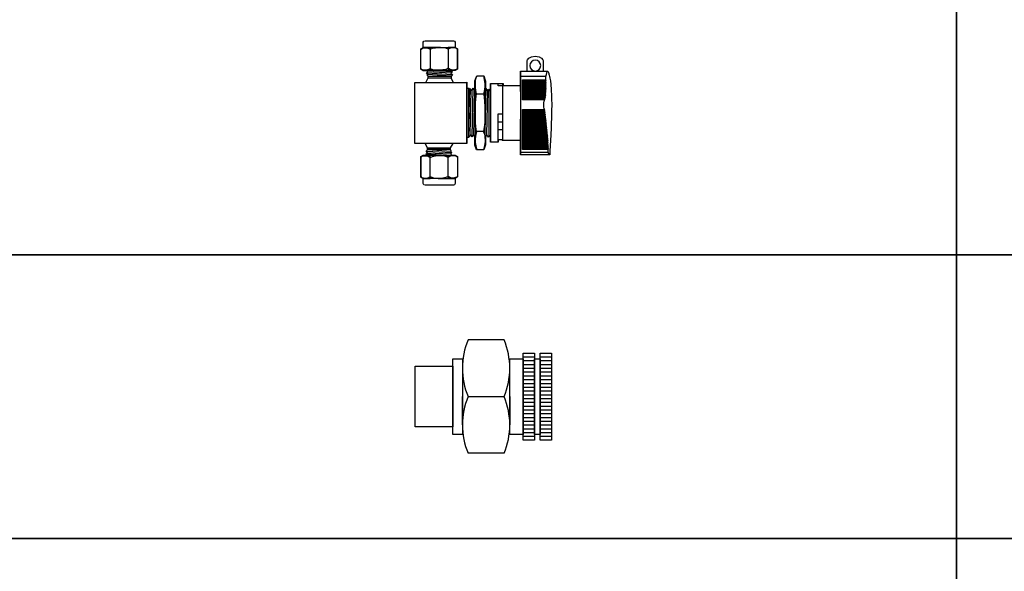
# Model space of a CAD drawing. Header units: millimetres. Extents: x -116878 to 389011, y -1241 to 103546.
# Tile 81 of 104: x 89291 to 89811, y 24055 to 24347. Entities that reach past the tile are written whole.
import ezdxf

# ---------------------------------------------------------------- set-up
doc = ezdxf.new("R2010")
doc.units = ezdxf.units.MM
doc.header["$MEASUREMENT"] = 0
for name, color, linetype in [('HVAC DETAIL LINE', 7, 'Continuous'), ('HVAC DETAIL TEXT', 7, 'Continuous'), ('MEPTEK-MEPF_General Text', 7, 'Continuous')]:
    doc.layers.add(name, color=color, linetype=linetype)
doc.styles.add('ARIAL', font='ARIALN.TTF')

# ---------------------------------------------------------------- blocks, each defined once
blk = doc.blocks.new('DIELECTRIC_UNION_32MM')
at = {"layer": 'HVAC DETAIL LINE'}
for p, q in [((57, 21), (63, 21)), ((66, 21), (72, 21)), ((57, 19), (63, 19)), ((57, 17), (63, 17)), ((66, 19), (72, 19)), ((66, 17), (72, 17)), ((57, 15), (63, 15)), ((57, 13), (63, 13)), ((57, 11), (63, 11)), ((66, 15), (72, 15)), ((66, 13), (72, 13)), ((66, 11), (72, 11)), ((57, 9), (63, 9)), ((57, 7), (63, 7)), ((66, 9), (72, 9)), ((66, 7), (72, 7)), ((57, 5), (63, 5)), ((57, 3), (63, 3)), ((57, 1), (63, 1)), ((66, 5), (72, 5)), ((66, 3), (72, 3)), ((66, 1), (72, 1)), ((57, -1), (63, -1)), ((57, -3), (63, -3)), ((57, -5), (63, -5)), ((66, -1), (72, -1)), ((66, -3), (72, -3)), ((66, -5), (72, -5)), ((57, -7), (63, -7)), ((57, -9), (63, -9)), ((66, -7), (72, -7)), ((66, -9), (72, -9)), ((57, -11), (63, -11)), ((57, -13), (63, -13)), ((57, -15), (63, -15)), ((66, -11), (72, -11)), ((66, -13), (72, -13)), ((66, -15), (72, -15)), ((57, -17), (63, -17)), ((57, -19), (63, -19)), ((66, -17), (72, -17)), ((66, -19), (72, -19)), ((57, -21), (63, -21)), ((66, -21), (72, -21))]:
    blk.add_line(p, q, dxfattribs=at)
for points in [[(47, 30), (28, 30)], [(25, 15), (25, 0)], [(50, 0), (50, 15)], [(25, -15), (25, 0)], [(28, 0), (47, 0)], [(28, 0), (47, 0)], [(50, 0), (50, -15)], [(47, -30), (28, -30)]]:
    blk.add_lwpolyline(points, dxfattribs=at)
for points in [[(57, -23), (57, 23), (63, 23), (63, -23)], [(66, -23), (66, 23), (72, 23), (72, -23)], [(0, -16), (0, 16), (20, 16), (20, -16)], [(20, -20), (20, 20), (25, 20), (25, -20)], [(50, -20), (50, 20), (57, 20), (57, -20)], [(63, -20), (63, 20), (66, 20), (66, -20)]]:
    blk.add_lwpolyline(points, close=True, dxfattribs=at)
for centre, start, end in [((64, 15), 157.3801, 202.6199), ((11, 15), 337.3801, 22.6199), ((64, -15), 157.3801, 202.6199), ((11, -15), 337.3801, 22.6199)]:
    blk.add_arc(centre, 39, start, end, dxfattribs=at)
blk = doc.blocks.new('DC_15MM')
at = {"layer": 'HVAC DETAIL LINE'}
for p, q in [((-7.51, 0), (-15, 0)), ((0, 0), (-7.51, 0)), ((-17.2, -4.31), (-15.97, -3.55)), ((-17.2, -9.52), (-17.2, -4.31)), ((-15.93, -3.51), (-17.19, -4.27)), ((-17.19, -4.27), (-17.19, -15.06)), ((-15.97, -3.55), (-12.26, -3.55)), ((-15.93, -0.84), (-15.93, -3.51)), ((-7.52, -3.53), (-15.45, -3.53)), ((-12.26, -3.55), (-12.26, -9.52)), ((-7.51, -3.53), (0.94, -3.53)), ((0.94, -3.55), (-2.77, -3.55)), ((-2.77, -3.55), (-2.77, -9.52)), ((0.91, -3.55), (0.91, -0.84)), ((2.18, -4.31), (0.91, -3.55)), ((2.17, -4.31), (0.94, -3.55)), ((2.17, -9.52), (2.17, -4.31)), ((2.18, -15.06), (2.18, -4.31)), ((-62.45, -10.4), (-62.45, -16.02)), ((-53.98, -16.02), (-53.98, -10.4)), ((-17.2, -14.89), (-17.2, -9.52)), ((-12.26, -9.52), (-12.26, -15.65)), ((-2.77, -9.52), (-2.77, -15.65)), ((2.17, -14.89), (2.17, -9.52)), ((-15.97, -15.65), (-17.2, -14.89)), ((-17.19, -15.06), (-15.96, -15.81)), ((0.93, -15.84), (2.18, -15.06)), ((0.94, -15.65), (2.17, -14.89)), ((-64.82, -16.02), (-65.38, -17.39)), ((-50.57, -16.11), (-64.85, -16.11)), ((-62.45, -16.02), (-64.82, -16.02)), ((-63.9, -18.87), (-50.49, -18.87)), ((-51.54, -20.7), (-63.9, -20.7)), ((-63.88, -20.67), (-63.88, -18.89)), ((-50.47, -16.02), (-53.98, -16.02)), ((-51.54, -31.28), (-51.54, -20.7)), ((-50.59, -60.23), (-50.59, -16.15)), ((-50.47, -26.86), (-50.47, -16.02)), ((-31.02, -18.62), (-31.9, -21.43)), ((-27.32, -18.62), (-31.02, -18.62)), ((-26.3, -21.14), (-27.32, -18.62)), ((-12.26, -15.65), (-15.97, -15.65)), ((-15.96, -15.81), (-13.8, -15.8)), ((-7.51, -15.65), (-15.45, -15.64)), ((-13.72, -19.73), (-14.92, -22)), ((-13.8, -15.8), (-14.55, -16.41)), ((-14.55, -16.41), (-13.63, -17.15)), ((-13.63, -17.15), (-14.46, -17.93)), ((-14.46, -17.93), (-13.72, -18.71)), ((-14.41, -16.45), (-0.95, -15.74)), ((-14.09, -18), (-1.11, -17.23)), ((-13.72, -18.71), (-13.72, -19.73)), ((-13.64, -18.75), (-1.49, -17.89)), ((-13.63, -17.14), (-1.54, -16.5)), ((-13.63, -19.82), (-1.77, -19.82)), ((-1.81, -18.81), (-13.61, -18.81)), ((-7.52, -15.65), (0.42, -15.64)), ((-2.77, -15.65), (0.94, -15.65)), ((-1.72, -18.81), (-1.17, -18.3)), ((-1.72, -19.68), (-1.72, -18.81)), ((-0.34, -22), (-1.72, -19.68)), ((-1.54, -16.5), (-0.98, -15.85)), ((-0.8, -17.24), (-1.54, -16.5)), ((-1.54, -17.88), (-0.8, -17.24)), ((-1.17, -18.3), (-1.54, -17.88)), ((-0.98, -15.85), (0.93, -15.84)), ((-51.56, -22.92), (-63.9, -22.92)), ((-63.89, -24.02), (-63.9, -23.49)), ((-51.53, -24.59), (-63.9, -24.6)), ((-63.88, -25.17), (-63.9, -24.62)), ((-63.89, -22.89), (-63.88, -22.41)), ((-51.56, -24.04), (-63.89, -24.03)), ((-63.87, -21.8), (-63.88, -21.27)), ((-51.53, -22.37), (-63.88, -22.38)), ((-51.56, -25.15), (-63.88, -25.14)), ((-51.53, -21.26), (-63.83, -21.27)), ((-51.53, -23.48), (-63.83, -23.49)), ((-63.77, -26.29), (-63.82, -25.76)), ((-51.56, -21.81), (-63.8, -21.81)), ((-51.53, -25.7), (-63.8, -25.71)), ((-41.3, -23.65), (-50.47, -23.65)), ((-34.64, -22.62), (-41.3, -22.62)), ((-41.3, -22.62), (-41.3, -23.65)), ((-41.16, -52.85), (-41.16, -22.62)), ((-41.04, -23.77), (-38.62, -23.77)), ((-38.62, -23.77), (-38.62, -22.62)), ((-34.79, -53.41), (-34.79, -22.59)), ((-34.61, -26.61), (-34.64, -22.62)), ((-33.75, -25.63), (-34.61, -26.61)), ((-33.08, -26.45), (-33.75, -25.63)), ((-32.19, -25.28), (-33.08, -26.45)), ((-31.81, -48.33), (-32.3, -25.27)), ((-31.9, -25.71), (-32.19, -25.28)), ((-31.9, -21.43), (-31.9, -25.71)), ((-31.76, -51.74), (-31.76, -25.91)), ((-26.45, -21.25), (-26.45, -55.46)), ((-26.32, -26.33), (-26.3, -21.14)), ((-25.49, -25.14), (-26.32, -26.33)), ((-24.45, -26.48), (-25.49, -25.14)), ((-24.89, -50.82), (-25.46, -25.14)), ((-23.71, -25.17), (-24.45, -26.48)), ((-23.28, -25.69), (-23.71, -25.17)), ((-22.93, -51.24), (-23.71, -25.33)), ((-23.18, -25.09), (-23.28, -25.69)), ((-22.06, -25.13), (-23.18, -25.09)), ((-22.99, -51.02), (-22.99, -25.2)), ((-14.92, -22), (-22.06, -21.98)), ((-22.06, -21.98), (-22.06, -25.13)), ((-21.9, -22.23), (-21.9, -54.29)), ((-21.87, -22.2), (5.25, -22.2)), ((5.31, -22), (-0.34, -22)), ((5.31, -54.38), (5.31, -22)), ((-63.71, -27.37), (-63.76, -26.87)), ((-51.56, -26.26), (-63.7, -26.25)), ((-51.53, -26.81), (-63.7, -26.82)), ((-51.53, -27.92), (-63.67, -27.93)), ((-63.63, -28.5), (-63.67, -27.97)), ((-51.56, -27.37), (-63.65, -27.37)), ((-51.56, -28.48), (-63.63, -28.48)), ((-51.53, -29.04), (-63.58, -29.04)), ((-63.51, -29.57), (-63.58, -29.1)), ((-51.56, -29.59), (-63.51, -29.59)), ((-51.53, -30.15), (-63.39, -30.16)), ((-63.27, -30.68), (-63.39, -30.16)), ((-51.56, -30.7), (-63.28, -30.7)), ((-33.68, -26.09), (-33.68, -50.58)), ((-32.64, -49.61), (-33.14, -26.54)), ((-27.21, -28.16), (-30.98, -28.16)), ((-25.76, -49.69), (-26.31, -26.46)), ((-23.92, -49.56), (-24.45, -26.36)), ((-63.15, -31.28), (-51.54, -31.28)), ((-51.54, -36.4), (-63.08, -36.4)), ((-51.54, -57.48), (-51.54, -36.4)), ((-63.79, -42.05), (-63.75, -41.57)), ((-51.58, -41.56), (-63.75, -41.57)), ((-63.64, -40.98), (-63.57, -40.39)), ((-51.59, -40.99), (-63.64, -40.98)), ((-51.59, -39.85), (-63.58, -39.85)), ((-51.58, -40.42), (-63.58, -40.43)), ((-63.49, -39.78), (-63.44, -39.25)), ((-51.58, -39.28), (-63.44, -39.29)), ((-51.59, -38.71), (-63.43, -38.71)), ((-63.36, -38.65), (-63.31, -38.17)), ((-51.58, -38.15), (-63.31, -38.16)), ((-63.24, -37.56), (-63.16, -37.03)), ((-51.59, -37.58), (-63.24, -37.58)), ((-51.58, -37.01), (-63.2, -37.02)), ((-50.47, -60.28), (-50.47, -41.43)), ((-41.06, -38.89), (-38.49, -38.89)), ((-38.49, -38.89), (-38.49, -53.57)), ((-64.25, -46.62), (-64.2, -46.12)), ((-51.59, -46.67), (-64.25, -46.67)), ((-51.59, -45.53), (-64.24, -45.53)), ((-51.58, -46.1), (-64.2, -46.11)), ((-64.13, -45.48), (-64.06, -44.95)), ((-51.52, -44.97), (-64.06, -44.98)), ((-51.59, -43.26), (-64.01, -43.26)), ((-64, -44.35), (-63.96, -43.8)), ((-51.59, -44.4), (-64, -44.39)), ((-51.58, -43.83), (-63.96, -43.84)), ((-51.59, -42.12), (-63.93, -42.12)), ((-63.89, -43.19), (-63.85, -42.66)), ((-51.58, -42.69), (-63.85, -42.7)), ((-41.08, -43.07), (-38.65, -43.07)), ((-66.52, -49.68), (-65.91, -58.43)), ((-64.82, -52.33), (-64.8, -51.8)), ((-51.58, -51.79), (-64.8, -51.8)), ((-51.58, -50.65), (-64.78, -50.66)), ((-51.59, -50.08), (-64.74, -50.08)), ((-64.73, -51.2), (-64.69, -50.65)), ((-51.59, -51.22), (-64.73, -51.21)), ((-64.63, -50.03), (-64.59, -49.5)), ((-51.59, -48.94), (-64.59, -48.94)), ((-51.58, -49.51), (-64.59, -49.52)), ((-64.51, -48.9), (-64.47, -48.41)), ((-51.58, -48.38), (-64.47, -48.39)), ((-64.39, -47.82), (-64.32, -47.24)), ((-51.59, -47.81), (-64.39, -47.8)), ((-51.58, -47.24), (-64.32, -47.25)), ((-38.65, -46.9), (-41.08, -46.9)), ((-34.64, -53.61), (-34.61, -49.95)), ((-34.61, -49.95), (-33.57, -50.94)), ((-33.57, -50.94), (-32.6, -49.69)), ((-32.6, -49.69), (-31.88, -50.56)), ((-31.88, -50.56), (-31.88, -55.03)), ((-30.87, -48.04), (-27.24, -48.06)), ((-26.36, -50.69), (-25.71, -49.58)), ((-26.36, -55.24), (-26.36, -50.69)), ((-25.71, -49.58), (-24.87, -50.82)), ((-24.87, -50.82), (-23.9, -49.56)), ((-23.9, -49.56), (-23.13, -51.18)), ((-23.13, -51.18), (-22.06, -51.2)), ((-22.06, -51.2), (-22.1, -54.34)), ((-51.59, -53.49), (-65, -53.49)), ((-51.59, -54.63), (-65, -54.62)), ((-51.59, -55.76), (-65, -55.76)), ((-65, -56.88), (-64.99, -56.33)), ((-51.59, -56.9), (-65, -56.9)), ((-64.99, -55.72), (-64.96, -55.17)), ((-51.58, -52.92), (-64.96, -52.93)), ((-51.58, -54.06), (-64.96, -54.07)), ((-51.58, -55.2), (-64.96, -55.2)), ((-51.58, -56.33), (-64.96, -56.34)), ((-64.91, -54.55), (-64.89, -54.03)), ((-64.88, -53.41), (-64.84, -52.92)), ((-51.59, -52.35), (-64.82, -52.35)), ((-50.47, -52.8), (-41, -52.8)), ((-41, -52.8), (-41, -52.43)), ((-41, -52.43), (-38.63, -52.43)), ((-38.63, -52.43), (-38.63, -53.61)), ((-38.63, -53.61), (-34.64, -53.61)), ((-31.88, -55.03), (-31.02, -57.75)), ((-27.24, -57.75), (-26.36, -55.24)), ((-22.1, -54.34), (-14.64, -54.35)), ((5.21, -54.2), (-21.95, -54.2)), ((-14.64, -54.35), (-13.26, -56.66)), ((-13.26, -56.66), (-13.26, -57.54)), ((-1.35, -56.57), (-13.21, -56.57)), ((-1.26, -56.62), (-0.06, -54.35)), ((-1.26, -57.63), (-1.26, -56.62)), ((-0.06, -54.35), (5.31, -54.38)), ((-65.91, -58.43), (-65.86, -60.32)), ((-65.86, -60.32), (-50.47, -60.28)), ((-65.85, -60.34), (-65.02, -59.18)), ((-65.06, -57.48), (-51.54, -57.48)), ((-65.02, -59.18), (-65.01, -57.5)), ((-65.02, -59.16), (-50.47, -59.16)), ((-31.02, -57.75), (-27.24, -57.75)), ((-15.91, -60.5), (-17.16, -61.29)), ((-17.16, -61.29), (-17.16, -72.04)), ((-15.92, -60.7), (-17.15, -61.45)), ((-17.15, -61.45), (-17.15, -66.83)), ((-12.21, -60.7), (-15.92, -60.7)), ((-14, -60.5), (-15.91, -60.5)), ((-7.46, -60.7), (-15.4, -60.7)), ((-13.44, -58.46), (-14.18, -59.11)), ((-14.18, -59.11), (-13.44, -59.85)), ((-13.44, -59.85), (-14, -60.5)), ((-0.57, -59.89), (-13.92, -60.65)), ((-0.89, -58.35), (-13.87, -59.12)), ((-13.26, -57.54), (-13.81, -58.05)), ((-13.81, -58.05), (-13.44, -58.46)), ((-1.34, -57.59), (-13.78, -58.44)), ((-1.35, -59.2), (-13.44, -59.85)), ((-13.17, -57.54), (-1.37, -57.54)), ((-12.21, -66.83), (-12.21, -60.7)), ((-7.47, -60.7), (0.47, -60.7)), ((-2.72, -66.83), (-2.72, -60.7)), ((-2.72, -60.7), (0.99, -60.7)), ((-1.35, -59.2), (-0.52, -58.42)), ((-0.43, -59.94), (-1.35, -59.2)), ((-0.52, -58.42), (-1.26, -57.63)), ((-1.18, -60.55), (-0.43, -59.94)), ((0.98, -60.54), (-1.18, -60.55)), ((2.21, -61.29), (0.98, -60.54)), ((0.99, -60.7), (2.22, -61.45)), ((2.21, -72.08), (2.21, -61.29)), ((2.22, -61.45), (2.22, -66.83)), ((-17.15, -66.83), (-17.15, -72.04)), ((-12.21, -72.8), (-12.21, -66.83)), ((-2.72, -72.8), (-2.72, -66.83)), ((2.22, -66.83), (2.22, -72.04)), ((-17.16, -72.04), (-15.89, -72.8)), ((-17.15, -72.04), (-15.92, -72.8)), ((-15.92, -72.8), (-12.21, -72.8)), ((-7.47, -72.82), (-15.92, -72.82)), ((-15.89, -72.8), (-15.89, -75.51)), ((-7.46, -72.82), (0.47, -72.82)), ((0.99, -72.8), (-2.72, -72.8)), ((0.95, -72.84), (2.21, -72.08)), ((2.22, -72.04), (0.99, -72.8)), ((-14.98, -76.35), (-7.47, -76.35)), ((-7.47, -76.35), (0.02, -76.35)), ((0.95, -75.51), (0.95, -72.84))]:
    blk.add_line(p, q, dxfattribs=at)
blk.add_circle((-58.25, -13.17), 2.86, dxfattribs=at)
for centre, radius, start, end in [((-96.73, -37.99), 70.22, 351.7491, 8.0405), ((-75.1, -33.68), 12.35, 347.2467, 359.4408)]:
    blk.add_arc(centre, radius, start, end, dxfattribs=at)
for points in [[(-15, 0), (-15.31, 0), (-15.93, -0.21), (-15.93, -0.84)], [(0.91, -0.84), (0.91, -0.26), (0.31, 0), (0, 0)], [(-17.11, -4.54), (-17.11, -4.54), (-16.68, -3.67), (-14.42, -3.67)], [(-15.45, -3.53), (-15.45, -3.53), (-12.8, -3.77), (-12.28, -4.54)], [(-15.45, -3.53), (-15.45, -3.53), (-12.8, -3.77), (-12.28, -4.54)], [(-12.28, -4.54), (-11.06, -3.61), (-7.52, -3.53), (-7.52, -3.53)], [(-12.28, -4.54), (-11.06, -3.61), (-7.52, -3.53), (-7.52, -3.53)], [(-2.75, -4.54), (-3.97, -3.61), (-7.51, -3.53), (-7.51, -3.53)], [(-2.75, -4.54), (-3.97, -3.61), (-7.51, -3.53), (-7.51, -3.53)], [(0.94, -3.53), (0.94, -3.53), (-2.23, -3.77), (-2.75, -4.54)], [(0.94, -3.53), (0.94, -3.53), (-2.23, -3.77), (-2.75, -4.54)], [(2.15, -4.57), (2.15, -4.57), (1.55, -3.67), (-0.89, -3.67)], [(-58.22, -8.08), (-61.43, -8.24), (-62.45, -10.4), (-62.45, -10.4)], [(-53.98, -10.4), (-53.98, -10.4), (-55.01, -8.24), (-58.22, -8.08)], [(-17.04, -14.92), (-17.04, -14.92), (-16.54, -15.58), (-14.29, -15.54)], [(-15.45, -15.64), (-15.45, -15.64), (-12.8, -15.36), (-12.28, -14.59)], [(-15.45, -15.64), (-15.45, -15.64), (-12.8, -15.36), (-12.28, -14.59)], [(-12.28, -14.59), (-11.06, -15.51), (-7.51, -15.65), (-7.51, -15.65)], [(-12.28, -14.59), (-11.06, -15.51), (-7.51, -15.65), (-7.51, -15.65)], [(-2.75, -14.64), (-3.97, -15.56), (-7.52, -15.65), (-7.52, -15.65)], [(-2.75, -14.64), (-3.97, -15.56), (-7.52, -15.65), (-7.52, -15.65)], [(0.42, -15.64), (0.42, -15.64), (-2.23, -15.4), (-2.75, -14.64)], [(0.42, -15.64), (0.42, -15.64), (-2.23, -15.4), (-2.75, -14.64)], [(2.07, -14.82), (2.07, -14.82), (1.76, -15.6), (-0.51, -15.6)], [(-65.38, -17.39), (-65.53, -18.37), (-66.38, -18.91), (-66.81, -29.26)], [(-63.88, -18.89), (-64.44, -17.61), (-64.45, -16.09), (-64.45, -16.09)], [(-63.88, -21.27), (-63.88, -21.27), (-64.28, -21.02), (-63.88, -20.67)], [(-30.98, -28.16), (-30.98, -28.16), (-32.62, -24.54), (-31, -18.64)], [(-27.21, -28.2), (-27.21, -28.2), (-25.54, -22.54), (-27.32, -18.69)], [(-63.9, -23.49), (-63.9, -23.49), (-64.3, -23.23), (-63.89, -22.89)], [(-63.9, -24.62), (-63.9, -24.62), (-64.28, -24.38), (-63.89, -24.02)], [(-63.88, -22.41), (-63.88, -22.41), (-64.26, -22.16), (-63.87, -21.8)], [(-63.82, -25.76), (-63.82, -25.76), (-64.26, -25.54), (-63.88, -25.17)], [(-66.81, -29.26), (-67.18, -32.17), (-66.52, -49.68), (-66.52, -49.68)], [(-63.76, -26.87), (-63.76, -26.87), (-64.13, -26.67), (-63.77, -26.29)], [(-63.67, -27.97), (-63.67, -27.97), (-64.09, -27.74), (-63.71, -27.37)], [(-63.58, -29.1), (-63.58, -29.1), (-63.99, -28.88), (-63.63, -28.5)], [(-63.39, -30.16), (-63.39, -30.16), (-63.83, -29.99), (-63.51, -29.57)], [(-63.15, -31.27), (-63.15, -31.27), (-63.58, -31.11), (-63.27, -30.68)], [(-31, -28.18), (-31, -28.18), (-32.74, -39.39), (-30.87, -48.04)], [(-63.16, -37.03), (-63.16, -37.03), (-63.49, -36.7), (-63.05, -36.4)], [(-62.75, -34.1), (-62.74, -32.33), (-63.15, -31.27), (-63.15, -31.27)], [(-63.75, -41.57), (-63.75, -41.57), (-64.07, -41.3), (-63.64, -40.98)], [(-63.57, -40.39), (-63.57, -40.39), (-63.92, -40.1), (-63.49, -39.78)], [(-63.44, -39.25), (-63.44, -39.25), (-63.8, -38.94), (-63.36, -38.65)], [(-63.31, -38.17), (-63.31, -38.17), (-63.67, -37.87), (-63.24, -37.56)], [(-64.32, -47.24), (-64.32, -47.24), (-64.68, -46.94), (-64.25, -46.62)], [(-64.2, -46.12), (-64.2, -46.12), (-64.57, -45.78), (-64.13, -45.48)], [(-64.06, -44.95), (-64.06, -44.95), (-64.45, -44.64), (-64, -44.35)], [(-63.96, -43.8), (-63.96, -43.8), (-64.32, -43.51), (-63.89, -43.19)], [(-63.85, -42.66), (-63.85, -42.66), (-64.22, -42.36), (-63.79, -42.05)], [(-64.8, -51.8), (-64.8, -51.8), (-65.18, -51.48), (-64.73, -51.2)], [(-64.69, -50.65), (-64.69, -50.65), (-65.05, -50.36), (-64.63, -50.03)], [(-64.59, -49.5), (-64.59, -49.5), (-64.94, -49.21), (-64.51, -48.9)], [(-64.47, -48.41), (-64.47, -48.41), (-64.81, -48.14), (-64.39, -47.82)], [(-30.87, -48.02), (-30.87, -48.02), (-32.79, -51.49), (-30.89, -57.58)], [(-27.22, -48.04), (-27.22, -48.04), (-25.58, -51.83), (-27.28, -57.75)], [(-65.01, -57.5), (-65.01, -57.5), (-65.42, -57.2), (-65, -56.88)], [(-64.99, -56.33), (-64.99, -56.33), (-65.41, -56.04), (-64.99, -55.72)], [(-64.96, -55.17), (-64.96, -55.17), (-65.34, -54.91), (-64.91, -54.55)], [(-64.89, -54.03), (-64.89, -54.03), (-65.33, -53.75), (-64.88, -53.41)], [(-64.84, -52.92), (-64.84, -52.92), (-65.23, -52.67), (-64.82, -52.33)], [(-17.05, -61.52), (-17.05, -61.52), (-16.75, -60.75), (-14.47, -60.75)], [(-15.4, -60.7), (-15.4, -60.7), (-12.75, -60.94), (-12.23, -61.71)], [(-15.4, -60.7), (-15.4, -60.7), (-12.75, -60.94), (-12.23, -61.71)], [(-12.23, -61.71), (-11.01, -60.78), (-7.46, -60.7), (-7.46, -60.7)], [(-12.23, -61.71), (-11.01, -60.78), (-7.46, -60.7), (-7.46, -60.7)], [(-2.7, -61.76), (-3.92, -60.83), (-7.47, -60.7), (-7.47, -60.7)], [(-2.7, -61.76), (-3.92, -60.83), (-7.47, -60.7), (-7.47, -60.7)], [(0.47, -60.7), (0.47, -60.7), (-2.18, -60.99), (-2.7, -61.76)], [(0.47, -60.7), (0.47, -60.7), (-2.18, -60.99), (-2.7, -61.76)], [(2.06, -61.43), (2.06, -61.43), (1.56, -60.77), (-0.69, -60.8)], [(-17.14, -71.78), (-17.14, -71.78), (-16.54, -72.67), (-14.09, -72.67)], [(-15.92, -72.82), (-15.92, -72.82), (-12.75, -72.58), (-12.23, -71.81)], [(-15.92, -72.82), (-15.92, -72.82), (-12.75, -72.58), (-12.23, -71.81)], [(-12.23, -71.81), (-11.01, -72.74), (-7.47, -72.82), (-7.47, -72.82)], [(-12.23, -71.81), (-11.01, -72.74), (-7.47, -72.82), (-7.47, -72.82)], [(-2.7, -71.81), (-3.92, -72.74), (-7.46, -72.82), (-7.46, -72.82)], [(-2.7, -71.81), (-3.92, -72.74), (-7.46, -72.82), (-7.46, -72.82)], [(0.47, -72.82), (0.47, -72.82), (-2.18, -72.58), (-2.7, -71.81)], [(0.47, -72.82), (0.47, -72.82), (-2.18, -72.58), (-2.7, -71.81)], [(2.13, -71.81), (2.13, -71.81), (1.7, -72.67), (-0.56, -72.67)], [(-15.89, -75.51), (-15.89, -76.09), (-15.29, -76.35), (-14.98, -76.35)], [(0.02, -76.35), (0.33, -76.35), (0.95, -76.14), (0.95, -75.51)]]:
    blk.add_open_spline(points, degree=3, dxfattribs=at)

msp = doc.modelspace()

# ---------------------------------------------------------------- linework, layer by layer
at = {"layer": 'HVAC DETAIL LINE'}
for points in [[(89285.77, 24372.41), (89785.77, 24372.41), (89785.77, 24222.41), (89285.77, 24222.41)], [(89785.77, 24372.41), (92535.77, 24372.41), (92535.77, 24222.41), (89785.77, 24222.41)], [(89285.77, 24222.41), (89785.77, 24222.41), (89785.77, 24072.41), (89285.77, 24072.41)], [(89785.77, 24222.41), (92535.77, 24222.41), (92535.77, 24072.41), (89785.77, 24072.41)], [(89285.77, 24072.41), (89785.77, 24072.41), (89785.77, 23922.41), (89285.77, 23922.41)], [(89785.77, 24072.41), (92535.77, 24072.41), (92535.77, 23922.41), (89785.77, 23922.41)]]:
    msp.add_lwpolyline(points, close=True, dxfattribs=at)

# ---------------------------------------------------------------- block references
at = {"layer": 'HVAC DETAIL LINE', "xscale": -1}
msp.add_blockref('DC_15MM', (89505.01, 24335.59), dxfattribs=at)
at = {"layer": 'HVAC DETAIL TEXT'}
msp.add_blockref('DIELECTRIC_UNION_32MM', (89499.77, 24147.41), dxfattribs=at)

# ---------------------------------------------------------------- texts
at = {"layer": 'MEPTEK-MEPF_General Text', "insert": (89295.89, 37502.04), "char_height": 100, "attachment_point": 1, "style": 'ARIAL'}
msp.add_mtext_dynamic_manual_height_columns('{\\fCalibri|b0|i0|c0|p34;\\LDRAWING NOTES:\\P\\P\\pi-300,l300,t300;\\fSymbol|b0|i0|c2|p18;\\l·^I\\fCalibri|b0|i0|c0|p34;ALL DIMENSIONS, OTHERWISE INDICATED ARE IN MM.\\P\\fSymbol|b0|i0|c2|p18;·^I\\fCalibri|b0|i0|c0|p34;THIS IS A SCHEMATIC/ CONCEPTUAL DRAWING ONLY TO ARTICULATE THE DESIGN INTENT. POST RECEIPT OF DETAILED SURVEY**, THE DRAWINGS WILL BE AMENDED/ DETAILED FURTHER.\\P\\fSymbol|b0|i0|c2|p18;·^I\\fCalibri|b0|i0|c0|p34;AHU PIPELINES TO BE CONNECTED WITH AIRPORT SPECIFIED BTU METER.\\P\\fSymbol|b0|i0|c2|p18;·^I\\fCalibri|b0|i0|c0|p34;COIL ADP TAKEN AS 58 DEG. F. BASIS FOR THE SAME NEEDS TO BE FACILITATED.\\~\\P\\fSymbol|b0|i0|c2|p18;·^I\\fCalibri|b0|i0|c0|p34;ALL HVAC EQUIPMENT AND ACCESSORIES TECHNICAL DATA SHEET NEED GET APPROVED FROM DIAL PRIOR PROCUREMENT.\\P\\fSymbol|b0|i0|c2|p18;·^I\\fCalibri|b0|i0|c0|p34;FITTINGS (INSULATION, VALVES, DAMPERS, TEMPERATURE & PRESSURE GAUGE, PIDV ETC. TECHNICAL DATA SHEET NEEDS TO BE FACILITATED AND GET APPROVED BY DIAL ENGINEERING CONCERN TEAM PRIOR TO THE INSTALLATION.\\P\\fSymbol|b0|i0|c2|p18;·^I\\fCalibri|b0|i0|c0|p34;THE CONTRACTOR TO ENSURE CHILLED WATER PIPING SHALL BE CONFIRMING TO IS:1239 PART I CLASS ‘C’ HEAVY AND FITTING SHALL BE CONFORMING TO ASTM A-105,3000LBS SOCKET WELD END (UP TO 50MM) & 1S:1239 PART-II HEAVY/ASTM A-234 WPB, GR.B BUTT WELD FITTING ( ABOVE 50NB PIPE SIZE).\\P\\fSymbol|b0|i0|c2|p18;·^I\\fCalibri|b0|i0|c0|p34;THE CONTRACTOR TO ENSURE PIPING CONNECTION SHOULD BE SOCKET WELDED UP TO 50NB SIZE AND SHALL BE BUTT WELDED ABOVE 50NB PIPE SIZE. PIPE FLANGES SHOULD BE CONFIRMED TO ASTM A-105 # 150 SORF AND FLANGE DIMENSION SHOULD BE UNDER ASME/ANSI B 16.5 (150 SORF), FITTING TO FITTING WELDING IS NOT ALLOWED. NOZZLE CONNECTIONS/THREDOLETS/WELDOLETS ARE NOT ALLOWED BY PUNCTURING THE PIPE. ONLY EQUAL/UNEQUAL TEES SHALL BE USED FOR BRANCH CONNECTION FROM THE HEADER. SOCKET WELD END TEE SHOULD BE USED FOR BRANCH CONNECTION (UP-TO -50NB PIPE SIZE) W.R.T TO PRESSURE GAUGE/TEMPERATURE GAUGE/AIR VENT/DRAIN POINT ETC.\\P\\fSymbol|b0|i0|c2|p18;·^I\\fCalibri|b0|i0|c0|p34;POST-INSTALLATION CLEARANCE BY DIAL, CHW PIPING SHALL BE TESTED @15KG/CM2 HYDROSTATICS PRESSURE FOR 24HRS HOLD TIME AND TESTING SHOULD BE WITNESSED TO THE DIAL TEAM.THERMAL INSULATION ON CHW AND CONDENSATE DRAIN PIPING LINE SHALL BE 25MM THICK. CLOSED CELL ANTIMICROBIAL\\~CLASS “O” BS 476 AND PART 6 & 7 FM APPROVED NITRILE RUBBER ELASTOMERIC INSULATION THERMAL CONDUCTIVITY 0.033 WATTS PER METER-KELVIN (W/ (M\\fArial|b0|i0|c0|p34;⋅\\fCalibri|b0|i0|c0|p34;K)) AT 0°C.\\P\\fSymbol|b0|i0|c2|p18;·^I\\fCalibri|b0|i0|c0|p34;CONTRACTOR TO ENSURE CONDENSATE DRAIN PIPING SHALL BE COMPLYING WITH IS 4985 CLASS 3 UPVC PIPE. SOLVENT CEMENT COMPLYING WITH ASTM D2564 SHALL BE USED FOR JOINTS..\\P\\fSymbol|b0|i0|c2|p18;·^I\\fCalibri|b0|i0|c0|p34;FOR CEILING SUSPENDED CHILLED WATER PIPE:\\~ PIPE SHOULD BE HANGED WITH TIE ROD OF SIZE MINIMUM 10 MM DIA. \\P\\fSymbol|b0|i0|c2|p18;·^I\\fCalibri|b0|i0|c0|p34;All SERVICE ELEVATIONS MARKED IN THE DRAWINGS ARE FROM 0.00 LVL (FINISHED FLOOR LEVEL).\\P\\fSymbol|b0|i0|c2|p18;\\H0.91667x;·^I\\fCalibri|b0|i0|c0|p34;FINAL STRUCTURAL DESIGN AND CALCULATIONS TO BE FINALIZED BY STRUCTURAL DESIGN ENGINEER.}', width=7040.8372, gutter_width=15540.71, heights=[12006.19], dxfattribs=at)

doc.saveas('drawing.dxf')
